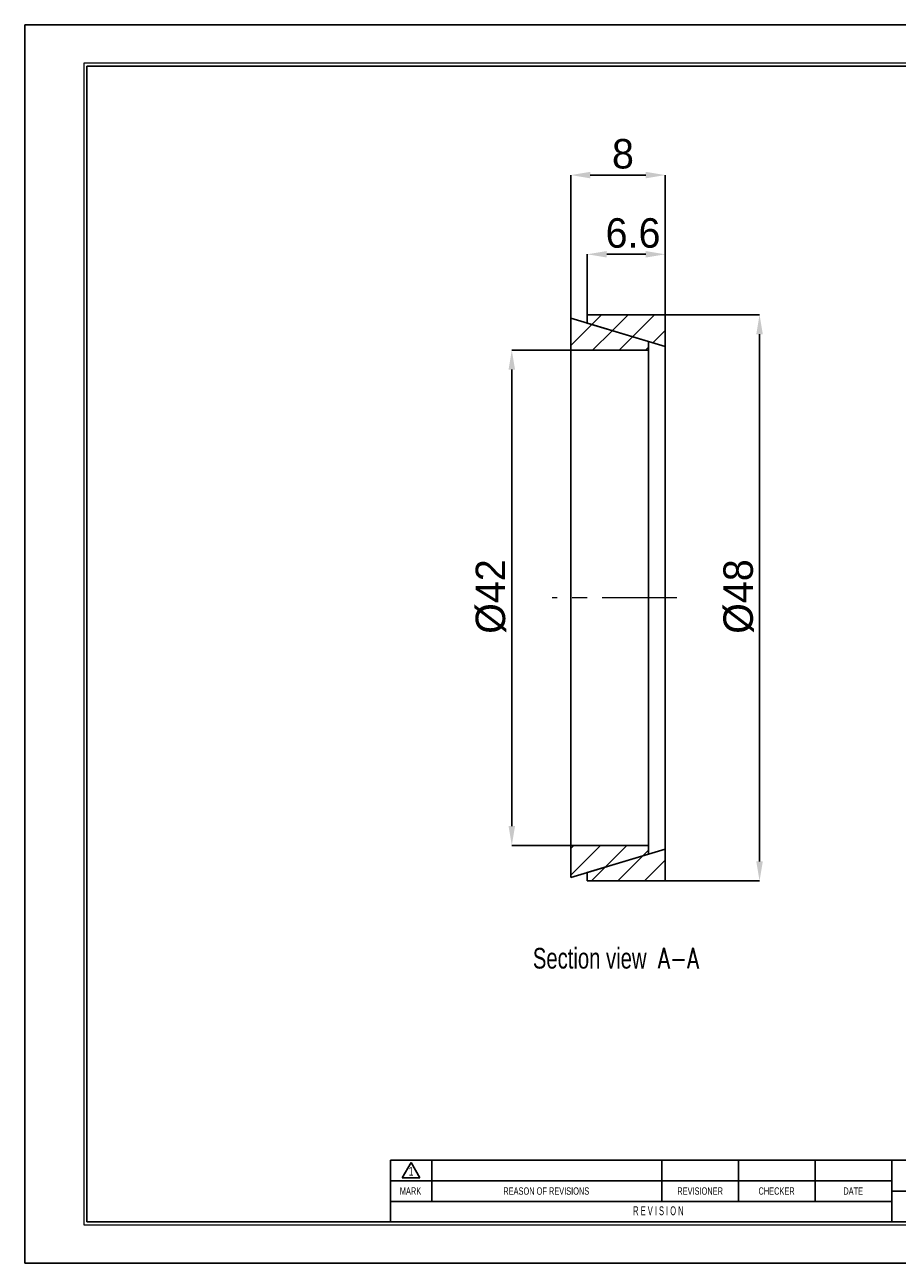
# Model space of a CAD drawing. Header units: millimetres. Extents: x 0 to 297, y 0 to 210.
# Tile 1 of 2: x 0 to 148, y 0 to 210. Entities that reach past the tile are written whole.
import ezdxf
from ezdxf.enums import TextEntityAlignment as Align

# ---------------------------------------------------------------- set-up
doc = ezdxf.new("R2010")
doc.units = ezdxf.units.MM
doc.header["$PDSIZE"] = -1
doc.linetypes.add('CENTERX2', pattern=[20.32, 12.7, -2.54, 2.54, -2.54])
doc.layers.add('문자', color=7, linetype='Continuous')
doc.layers.add('중심선', color=1, linetype='CENTERX2')
doc.layers.add('치수선', color=5, linetype='Continuous', lineweight=15)
doc.styles.add('SLDTEXTSTYLE0', font='TXT', dxfattribs={"width": 0.75})
doc.styles.add('SLDTEXTSTYLE2', font='TXT', dxfattribs={"width": 0.75, "bigfont": 'bigfont'})
doc.styles.add('SLDTEXTSTYLE8', font='TXT', dxfattribs={"width": 0.633333})
doc.dimstyles.new('SLDDIMSTYLE0', dxfattribs={"dimtxt": 3.5, "dimasz": 3.302, "dimexe": 0, "dimexo": 0.0625, "dimgap": 0.875, "dimtad": 1, "dimlfac": 0.5, "dimrnd": 1e-09, "dimzin": 12, "dimdsep": 46, "dimtxsty": 'SLDTEXTSTYLE0', "dimsah": 1, "dimcen": 0.09, "dimadec": 0, "dimazin": 3, "dimtfac": 1, "dimtofl": 0, "dimtmove": 0, "dimatfit": 3, "dimfxl": 1, "dimfrac": 2, "dimtolj": 1, "dimtzin": 12, "dimarcsym": 0})
doc.dimstyles.new('SLDDIMSTYLE1', dxfattribs={"dimtxt": 3.5, "dimasz": 3.302, "dimexe": 0, "dimexo": 0.0625, "dimgap": 0.875, "dimtad": 1, "dimlfac": 0.5, "dimrnd": 1e-09, "dimzin": 12, "dimdsep": 46, "dimtxsty": 'SLDTEXTSTYLE0', "dimsah": 1, "dimcen": 0.09, "dimadec": 0, "dimazin": 3, "dimtfac": 1, "dimtmove": 0, "dimatfit": 0, "dimfxl": 1, "dimfrac": 2, "dimtolj": 1, "dimtzin": 12, "dimarcsym": 0})
doc.dimstyles.new('SLDDIMSTYLE2', dxfattribs={"dimtxt": 3.5, "dimasz": 3.302, "dimexe": 0, "dimexo": 0.0625, "dimgap": 0.875, "dimtad": 1, "dimdec": 1, "dimlfac": 0.5, "dimrnd": 1e-09, "dimzin": 12, "dimdsep": 46, "dimtxsty": 'SLDTEXTSTYLE0', "dimsah": 1, "dimcen": 0.09, "dimadec": 0, "dimazin": 3, "dimtfac": 1, "dimtmove": 0, "dimatfit": 0, "dimfxl": 1, "dimfrac": 2, "dimtolj": 1, "dimtzin": 12, "dimarcsym": 0})

# ---------------------------------------------------------------- blocks, each defined once
blk = doc.blocks.new('AAAA')
at = {"color": 250, "true_color": 0x191924}
for p, q in [((-298.87, 124.28), (-595.87, 124.28)), ((-595.87, 124.28), (-595.87, -85.72)), ((-595.87, -85.72), (-298.87, -85.72))]:
    blk.add_line(p, q, dxfattribs=at)
at = {"lineweight": 0}
for p, q in [((-305.37, 117.78), (-585.87, 117.78)), ((-585.87, 117.78), (-585.87, -79.22)), ((-585.87, -79.22), (-305.37, -79.22))]:
    blk.add_line(p, q, dxfattribs=at)
for p, q in [((-305.87, 117.28), (-585.37, 117.28)), ((-585.37, 117.28), (-585.37, -78.72)), ((-435.87, -68.22), (-533.87, -68.22)), ((-533.87, -68.22), (-533.87, -78.72)), ((-531.87, -71.21), (-530.37, -68.61)), ((-530.37, -68.61), (-528.87, -71.21)), ((-526.87, -68.22), (-526.87, -75.22)), ((-487.87, -68.22), (-487.87, -75.22)), ((-474.87, -68.22), (-474.87, -75.22)), ((-461.87, -68.22), (-461.87, -75.22)), ((-448.87, -68.22), (-448.87, -78.72)), ((-531.87, -71.21), (-528.87, -71.21)), ((-448.87, -71.72), (-533.87, -71.72)), ((-448.87, -75.22), (-533.87, -75.22)), ((-448.87, -73.52), (-435.87, -73.52)), ((-585.37, -78.72), (-305.87, -78.72))]:
    blk.add_line(p, q)
at = {"color": 250, "true_color": 0x191924, "width": 0.75}
for tag, height, style, p in [('TITLE', 2.5, 'SLDTEXTSTYLE2', (-358.7, -62.04)), ('도번', 2.5, 'SLDTEXTSTYLE2', (-344.69, -70.81)), ('필렛', 1.15, 'SLDTEXTSTYLE0', (-416.62, -75.73)), ('SCALE', 1.2, 'SLDTEXTSTYLE0', (-342.09, -76.51)), ('DATE', 1.2, 'SLDTEXTSTYLE0', (-318.85, -76.56)), ('모따기', 1.15, 'SLDTEXTSTYLE0', (-416.62, -78.33))]:
    blk.add_attdef(tag, text='', height=height, dxfattribs=dict(at, style=style)).set_placement(p, align=Align.BOTTOM_LEFT)
at = {"layer": '문자', "attachment_point": 2}
for s, insert, char_height, style in [('1', (-530.38, -69.37), 1.5, 'SLDTEXTSTYLE0'), ('MARK', (-530.48, -72.85), 1.25, 'SLDTEXTSTYLE0'), ('REASON OF REVISIONS', (-507.46, -72.85), 1.25, 'SLDTEXTSTYLE0'), ('REVISIONER', (-481.38, -72.85), 1.25, 'SLDTEXTSTYLE0'), ('CHECKER', (-468.42, -72.85), 1.25, 'SLDTEXTSTYLE0'), ('DATE', (-455.43, -72.85), 1.25, 'SLDTEXTSTYLE0'), ('R E V I S I O N', (-488.46, -76.07), 1.5, 'SLDTEXTSTYLE8')]:
    blk.add_mtext(s, dxfattribs=dict(at, insert=insert, char_height=char_height, style=style))
blk = doc.blocks.new('_D')
at = {"layer": 'Defpoints', "color": 0}
for p in [(108.81, 160.89), (108.81, 64.89), (124.81, 64.89)]:
    blk.add_point(p, dxfattribs=at)
at = {"layer": '치수선', "color": 0, "lineweight": -2}
for p, q in [((108.87, 160.89), (124.81, 160.89)), ((124.81, 157.59), (124.81, 68.19)), ((108.87, 64.89), (124.81, 64.89))]:
    blk.add_line(p, q, dxfattribs=at)
at = {"layer": '치수선', "color": 0}
for points in [[(124.26, 157.59), (125.36, 157.59), (124.81, 160.89)], [(124.26, 68.19), (125.36, 68.19), (124.81, 64.89)]]:
    blk.add_solid(points, dxfattribs=at)
at = {"layer": '치수선', "color": 3, "insert": (118.68, 113.11), "char_height": 5, "attachment_point": 2, "rotation": 90}
blk.add_mtext('\\A1;%%c48', dxfattribs=at)
blk = doc.blocks.new('_D_1')
at = {"layer": 'Defpoints', "color": 0}
for p in [(92.81, 154.89), (82.81, 70.89), (92.81, 70.89)]:
    blk.add_point(p, dxfattribs=at)
at = {"layer": '치수선', "color": 0, "lineweight": -2}
for p, q in [((92.75, 154.89), (82.81, 154.89)), ((82.81, 151.59), (82.81, 74.19)), ((92.75, 70.89), (82.81, 70.89))]:
    blk.add_line(p, q, dxfattribs=at)
at = {"layer": '치수선', "color": 0}
for points in [[(82.26, 151.59), (83.36, 151.59), (82.81, 154.89)], [(82.26, 74.19), (83.36, 74.19), (82.81, 70.89)]]:
    blk.add_solid(points, dxfattribs=at)
at = {"layer": '치수선', "color": 3, "insert": (76.68, 113.11), "char_height": 5, "attachment_point": 2, "rotation": 90}
blk.add_mtext('\\A1;%%c42', dxfattribs=at)
blk = doc.blocks.new('_D_2')
at = {"layer": 'Defpoints', "color": 0}
for p in [(108.81, 184.57), (92.81, 160.29), (108.81, 160.89)]:
    blk.add_point(p, dxfattribs=at)
at = {"layer": '치수선', "color": 0, "lineweight": -2}
for p, q in [((92.81, 160.35), (92.81, 184.57)), ((96.11, 184.57), (105.51, 184.57)), ((108.81, 160.95), (108.81, 184.57))]:
    blk.add_line(p, q, dxfattribs=at)
at = {"layer": '치수선', "color": 0}
for points in [[(96.11, 185.12), (96.11, 184.02), (92.81, 184.57)], [(105.51, 185.12), (105.51, 184.02), (108.81, 184.57)]]:
    blk.add_solid(points, dxfattribs=at)
at = {"layer": '치수선', "color": 3, "insert": (101.65, 190.69), "char_height": 5, "attachment_point": 2}
blk.add_mtext('\\A1;8', dxfattribs=at)
blk = doc.blocks.new('_D_3')
at = {"layer": 'Defpoints', "color": 0}
for p in [(108.81, 171.14), (95.61, 160.89), (108.81, 160.89)]:
    blk.add_point(p, dxfattribs=at)
at = {"layer": '치수선', "color": 0, "lineweight": -2}
for p, q in [((95.61, 160.95), (95.61, 171.14)), ((98.91, 171.14), (105.51, 171.14)), ((108.81, 160.95), (108.81, 171.14))]:
    blk.add_line(p, q, dxfattribs=at)
at = {"layer": '치수선', "color": 0}
for points in [[(98.91, 171.69), (98.91, 170.59), (95.61, 171.14)], [(105.51, 171.69), (105.51, 170.59), (108.81, 171.14)]]:
    blk.add_solid(points, dxfattribs=at)
at = {"layer": '치수선', "color": 3, "insert": (103.36, 177.26), "char_height": 5, "attachment_point": 2}
blk.add_mtext('\\A1;6.6', dxfattribs=at)

msp = doc.modelspace()

# ---------------------------------------------------------------- hatches: boundary and pattern name
at = {"linetype": 'Continuous', "lineweight": 0}
h = msp.add_hatch(dxfattribs=at)
h.set_pattern_fill('ANSI31', style=0)
h.paths.add_polyline_path([(106.01, 154.889), (106.01, 156.329), (92.81, 160.289), (92.81, 154.889)], flags=0)
h = msp.add_hatch(dxfattribs=at)
h.set_pattern_fill('ANSI31', style=0)
h.paths.add_polyline_path([(95.61, 160.889), (95.61, 159.449), (108.81, 155.489), (108.81, 160.889)], flags=0)
h = msp.add_hatch(dxfattribs=at)
h.set_pattern_fill('ANSI31', style=0)
h.paths.add_polyline_path([(106.01, 69.449), (106.01, 70.889), (92.81, 70.889), (92.81, 65.489)], flags=0)
h = msp.add_hatch(dxfattribs=at)
h.set_pattern_fill('ANSI31', style=0)
h.paths.add_polyline_path([(95.61, 66.329), (95.61, 64.889), (108.81, 64.889), (108.81, 70.289)], flags=0)

# ---------------------------------------------------------------- linework, layer by layer
for p, q in [((92.81, 154.889), (92.81, 160.289)), ((92.81, 160.289), (106.01, 156.329)), ((95.61, 160.889), (108.81, 160.889)), ((95.61, 159.449), (95.61, 160.889)), ((108.81, 160.889), (108.81, 155.489)), ((108.81, 155.489), (95.61, 159.449)), ((95.61, 159.449), (95.61, 159.449)), ((106.01, 156.329), (106.01, 154.889)), ((108.81, 155.489), (108.81, 70.289)), ((106.01, 154.889), (92.81, 154.889)), ((92.81, 154.889), (92.81, 70.889)), ((106.01, 154.889), (106.01, 70.889)), ((92.81, 65.489), (92.81, 70.889)), ((92.81, 70.889), (106.01, 70.889)), ((106.01, 69.449), (92.81, 65.489)), ((95.61, 66.329), (108.81, 70.289)), ((106.01, 70.889), (106.01, 69.449)), ((108.81, 70.289), (108.81, 64.889)), ((95.61, 66.329), (95.61, 66.329)), ((95.61, 64.889), (95.61, 66.329)), ((108.81, 64.889), (95.61, 64.889))]:
    msp.add_line(p, q)
at = {"layer": '중심선', "linetype": 'CENTERX2', "lineweight": 0}
msp.add_line((110.81, 112.889), (89.641, 112.889), dxfattribs=at)

# ---------------------------------------------------------------- block references
at = {"color": 7, "linetype": 'Continuous'}
msp.add_blockref('AAAA', (596.115, 85.776), dxfattribs=at)

# ---------------------------------------------------------------- texts
at = {"layer": '문자', "insert": (100.458, 53.525), "char_height": 3.5, "attachment_point": 2, "style": 'SLDTEXTSTYLE2'}
msp.add_mtext('{\\fGulim|b0|i0|c129|p50;Section view  }A-A', dxfattribs=at)

# ---------------------------------------------------------------- dimensions: what is measured, and where the dimension line sits
at = {"layer": '치수선', "color": 5, "true_color": 0x0000ff}
for base, p1, dimstyle, picture, middle in [((108.81, 184.566), (92.81, 160.289), 'SLDDIMSTYLE1', '_D_2', (101.648, 184.566)), ((108.81, 171.137), (95.61, 160.889), 'SLDDIMSTYLE2', '_D_3', (103.364, 171.137))]:
    dim = msp.add_linear_dim(base=base, p1=p1, p2=(108.81, 160.889), dimstyle=dimstyle, override={"dimtxt": 5, "dimgap": 1, "dimtxsty": 'Standard', "dimclrt": 3}, dxfattribs=at)
    dim.commit()
    dim.dimension.update_dxf_attribs({"geometry": picture, "text_midpoint": middle, "dimtype": 160})
for base, p1, p2, picture, middle in [((124.81, 64.889), (108.81, 160.889), (108.81, 64.889), '_D', (124.81, 113.112)), ((82.81, 70.889), (92.81, 154.889), (92.81, 70.889), '_D_1', (82.81, 113.112))]:
    dim = msp.add_linear_dim(base=base, p1=p1, p2=p2, angle=90, text='%%c<>', dimstyle='SLDDIMSTYLE0', override={"dimtxt": 5, "dimgap": 1, "dimtxsty": 'Standard', "dimclrt": 3}, dxfattribs=at)
    dim.commit()
    dim.dimension.update_dxf_attribs({"geometry": picture, "text_midpoint": middle, "dimtype": 160})

doc.saveas('drawing.dxf')
